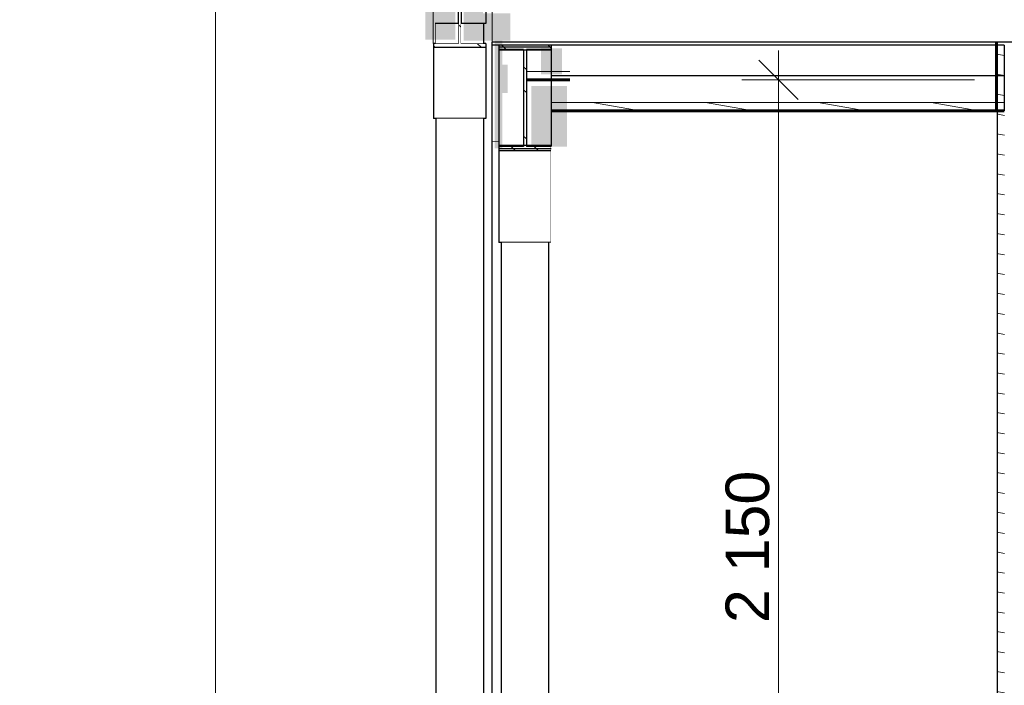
# Model space of a CAD drawing. Header units: millimetres. Extents: x -543656 to -529918, y -2500 to 6290.
# Tile 40 of 58: x -537204 to -534944, y 3360 to 4888. Entities that reach past the tile are written whole.
import ezdxf

# ---------------------------------------------------------------- set-up
doc = ezdxf.new("R2010")
doc.units = ezdxf.units.MM
doc.header["$MEASUREMENT"] = 0
doc.linetypes.add('Wipeout_Contour', pattern=[1000, 0, -1000])
for name, color, linetype in [('2 - KÓTA NS.2D', 7, 'Continuous'), ('2 - ČÁRA HLAVNÍ.2D', 7, 'Continuous'), ('4 - OBKLADY VNĚJŠÍ.3D', 7, 'Continuous'), ('4 - PRVKY ZÁMEČNICKÉ.3D', 7, 'Continuous'), ('4 - STŘEŠNÍ KRYTINA.3D', 7, 'Continuous'), ('Konstrukce – Dělicí čáry vrstev', 7, 'Continuous'), ('Nové_4 - ZDIVO - STĚNY NENOSNÉ.3D', 7, 'Continuous'), ('Nové_Výplně – Řezové', 7, 'Continuous'), ('Výplně - Povrchové', 7, 'Continuous'), ('Výplně – Řezové', 7, 'Continuous')]:
    doc.layers.add(name, color=color, linetype=linetype)
doc.styles.add('GENEROVANÝ_STYL_1', font='Arial.ttf')
doc.linetypes.add('ČÁRA PAROZÁBRANA', pattern='A,0,[1,B ŘEZ B-B´1.Shx,S=2.380952,R=0,X=0,Y=0.0075],-300,0', length=300)
doc.dimstyles.new('GENEROVANÝ_STYL__1', dxfattribs={"dimtxt": 100, "dimasz": 85.5, "dimexe": 0.18, "dimexo": 450, "dimgap": 0, "dimtad": 1, "dimdec": 0, "dimzin": 0, "dimdsep": 46, "dimtxsty": 'GENEROVANÝ_STYL_1', "dimblk": 'ARROWHEAD_6', "dimblk1": 'ARROWHEAD_6', "dimblk2": 'ARROWHEAD_6', "dimcen": 0.09, "dimclrd": 256, "dimclre": 256, "dimclrt": 256, "dimazin": 0, "dimtfac": 1, "dimtdec": 4, "dimtmove": 0, "dimatfit": 3, "dimfxl": 1, "dimtolj": 1, "dimtzin": 0, "dimarcsym": 0})
pattern_1 = [(170, (-1697940.485, 0), (7.8141678, 44.3163477), [])]
pattern_2 = [(135, (-1697940.48, 0), (79.549513, 79.549513), []), (135, (-1697967, -26.52), (79.549513, 79.549513), [])]

# ---------------------------------------------------------------- blocks, each defined once
blk = doc.blocks.new('Řez_19', base_point=(-1697940.5, 0))
at = {"color": 254, "linetype": 'Wipeout_Contour', "lineweight": 0, "ltscale": 5361503.890752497}
blk.add_wipeout([(-536134.2, 4661.3), (-536139.2, 4661.3), (-536139.2, 500), (-536119.2, 500), (-536119.2, 4894.8), (-536134.2, 4894.8), (-536134.2, 4879.8), (-536139.2, 4879.8), (-536139.2, 4833.9), (-536134.2, 4833.9)], dxfattribs=at).dxf.layer = 'Výplně - Povrchové'
blk = doc.blocks.new('Řez_21', base_point=(-1697940.5, 0))
at = {"color": 254, "linetype": 'Wipeout_Contour', "lineweight": 0, "ltscale": 3216721.652147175}
blk.add_wipeout([(-536119.2, 4609.7), (-536119.2, 500), (-536099.2, 500), (-536099.2, 4376.7), (-536104.2, 4376.7), (-536104.2, 4609.7)], dxfattribs=at).dxf.layer = 'Výplně - Povrchové'
at = {"layer": '4 - STŘEŠNÍ KRYTINA.3D', "color": 181, "linetype": 'Continuous', "lineweight": 30, "true_color": 0x9e3eff}
for p in [(-536104.2, 4609.7), (-536119.2, 500)]:
    blk.add_line(p, (-536119.2, 4609.7), dxfattribs=at)
blk = doc.blocks.new('Řez_22', base_point=(-1697940.5, 0))
at = {"layer": 'Výplně – Řezové', "linetype": 'Continuous', "lineweight": 0, "true_color": 0x000000}
h = blk.add_hatch(dxfattribs=at)
h.set_pattern_fill('KOV_HLINÍK', color=18, style=0, pattern_type=2)
h.set_pattern_definition([(135, (-1697940.48, 0), (88.388348, 88.388348), []), (135, (-1697958.16, -17.68), (88.388348, 88.388348), []), (135, (-1697975.84, -35.36), (88.388348, 88.388348), [])])
h.paths.add_polyline_path([(-534644.2, 5036.1), (-536119.2, 5036.1), (-536119.2, 5021), (-534644.2, 5021)])
h = blk.add_hatch(dxfattribs=at)
h.set_pattern_fill('DESKY_CETRIS__OSB____', color=18, style=0, pattern_type=2)
h.set_pattern_definition([(0, (-1697940.485, 0), (0, 15), [])])
h.paths.add_polyline_path([(-536119.2, 5002.7), (-534644.2, 5002.7), (-534644.2, 5021), (-536119.2, 5021)])
h = blk.add_hatch(dxfattribs=at)
h.set_pattern_fill('DŘEVO___BEDNĚNÍ', color=18, style=0, pattern_type=2)
h.set_pattern_definition(pattern_1)
h.paths.add_polyline_path([(-534644.2, 4942), (-536119.2, 4942), (-536119.2, 4917.7), (-534644.2, 4917.7)])
at = {"layer": '4 - STŘEŠNÍ KRYTINA.3D', "color": 181, "linetype": 'Continuous', "lineweight": 15, "true_color": 0x9e3eff}
for p, q in [((-536119.2, 5036.1), (-536119.2, 5021)), ((-534644.2, 5036.1), (-534644.2, 5021))]:
    blk.add_line(p, q, dxfattribs=at)
at = {"layer": '4 - STŘEŠNÍ KRYTINA.3D', "color": 181, "linetype": 'Continuous', "lineweight": 60, "true_color": 0x9e3eff}
for p, q in [((-535383.7, 5036.1), (-536119.2, 5036.1)), ((-534644.2, 5036.1), (-535378.7, 5036.1))]:
    blk.add_line(p, q, dxfattribs=at)
at = {"layer": '4 - STŘEŠNÍ KRYTINA.3D', "color": 7, "linetype": 'Continuous', "lineweight": 30, "flags": 128}
for points in [[(-536119.2, 5021), (-536119.2, 5002.7), (-536119.2, 4942)], [(-534644.2, 5021), (-534644.2, 5002.7), (-534644.2, 4942)]]:
    blk.add_lwpolyline(points, dxfattribs=at)
at = {"layer": '4 - STŘEŠNÍ KRYTINA.3D', "color": 7, "linetype": 'Continuous', "lineweight": 0, "flags": 128}
blk.add_lwpolyline([(-534644.2, 4942), (-534644.2, 4917.7), (-534644.2, 4836.7)], dxfattribs=at)
at = {"layer": 'Konstrukce – Dělicí čáry vrstev', "color": 181, "linetype": 'Continuous', "lineweight": 60, "true_color": 0x9e3eff}
for p, q in [((-534644.2, 5021), (-536119.2, 5021)), ((-535378.7, 5036.1), (-535383.7, 5036.1))]:
    blk.add_line(p, q, dxfattribs=at)
at = {"layer": 'Konstrukce – Dělicí čáry vrstev', "color": 7, "linetype": 'Continuous', "lineweight": 30}
for p, q in [((-534644.2, 5002.7), (-536119.2, 5002.7)), ((-534644.2, 4917.7), (-536119.2, 4917.7))]:
    blk.add_line(p, q, dxfattribs=at)
at = {"layer": 'Konstrukce – Dělicí čáry vrstev', "color": 181, "linetype": 'ČÁRA PAROZÁBRANA', "lineweight": 15, "true_color": 0x9e3eff}
blk.add_line((-534644.2, 4942), (-536119.2, 4942), dxfattribs=at)
at = {"color": 254, "linetype": 'Wipeout_Contour', "lineweight": 0, "ltscale": 3214495.222316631}
blk.add_wipeout([(-536119.2, 4836.7), (-536119.2, 4609.7), (-536104.2, 4609.7), (-536104.2, 4829.9), (-534961.2, 4829.9), (-534961.2, 4836.7)], dxfattribs=at).dxf.layer = 'Výplně - Povrchové'
at = {"layer": '4 - STŘEŠNÍ KRYTINA.3D', "color": 181, "linetype": 'Continuous', "lineweight": 30, "true_color": 0x9e3eff}
blk.add_line((-536119.2, 4609.7), (-536119.2, 4836.7), dxfattribs=at)
at = {"layer": '4 - STŘEŠNÍ KRYTINA.3D', "color": 7, "linetype": 'Continuous', "lineweight": 30}
blk.add_line((-534961.2, 4836.7), (-536119.2, 4836.7), dxfattribs=at)
at = {"layer": '4 - STŘEŠNÍ KRYTINA.3D', "color": 7, "linetype": 'Continuous', "lineweight": 0, "flags": 128}
blk.add_lwpolyline([(-536119.2, 4942), (-536119.2, 4917.7), (-536119.2, 4836.7)], dxfattribs=at)
at = {"layer": 'Konstrukce – Dělicí čáry vrstev', "color": 7, "linetype": 'Continuous', "lineweight": 30, "flags": 128}
blk.add_lwpolyline([(-534644.2, 4836.7), (-534663.2, 4836.7), (-534723.2, 4836.7), (-534883.2, 4836.7), (-534943.2, 4836.7), (-534961.2, 4836.7)], dxfattribs=at)
blk = doc.blocks.new('Řez_23', base_point=(-1697940.5, 0))
at = {"color": 254, "linetype": 'Wipeout_Contour', "lineweight": 0, "ltscale": 2144133.437962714}
blk.add_wipeout([(-536041.1, 4820), (-536041.1, 4596.8), (-535984.2, 4596.8), (-535984.2, 4820)], dxfattribs=at).dxf.layer = 'Výplně - Povrchové'
at = {"color": 254, "linetype": 'Wipeout_Contour', "lineweight": 0, "ltscale": 2144385.828221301}
blk.add_wipeout([(-536104.2, 4820), (-536104.2, 4596.8), (-536047.3, 4596.8), (-536047.3, 4820)], dxfattribs=at).dxf.layer = 'Výplně - Povrchové'
at = {"layer": '4 - PRVKY ZÁMEČNICKÉ.3D', "color": 181, "linetype": 'Continuous', "lineweight": 30, "true_color": 0x9e3eff}
for p, q in [((-536104.2, 4829.9), (-536104.2, 4820)), ((-536047.3, 4820), (-536104.2, 4820)), ((-535984.2, 4820), (-536041.1, 4820))]:
    blk.add_line(p, q, dxfattribs=at)
at = {"layer": '4 - PRVKY ZÁMEČNICKÉ.3D', "color": 181, "linetype": 'Continuous', "lineweight": 30, "true_color": 0x9e3eff, "flags": 128}
blk.add_lwpolyline([(-535984.2, 4829.9), (-536044.2, 4829.9), (-536104.2, 4829.9)], dxfattribs=at)
at = {"color": 254, "linetype": 'Wipeout_Contour', "lineweight": 0, "ltscale": 2144251.858607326}
blk.add_wipeout([(-536104.2, 4586.9), (-536104.2, 4376.7), (-535984.2, 4376.7), (-535984.2, 4586.9)], dxfattribs=at).dxf.layer = 'Výplně - Povrchové'
at = {"layer": 'Výplně – Řezové', "linetype": 'Continuous', "lineweight": 0, "true_color": 0x000000}
h = blk.add_hatch(dxfattribs=at)
h.set_pattern_fill('KOV_OCEL', color=18, style=0, pattern_type=2)
h.set_pattern_definition(pattern_2)
h.paths.add_polyline_path([(-535984.2, 4820), (-535984.2, 4829.9), (-536104.2, 4829.9), (-536104.2, 4820), (-536047.3, 4820), (-536047.3, 4596.8), (-536104.2, 4596.8), (-536104.2, 4586.9), (-535984.2, 4586.9), (-535984.2, 4596.8), (-536041.1, 4596.8), (-536041.1, 4820)])
at = {"layer": '4 - PRVKY ZÁMEČNICKÉ.3D', "color": 181, "linetype": 'Continuous', "lineweight": 30, "true_color": 0x9e3eff}
for p, q in [((-536104.2, 4820), (-536104.2, 4596.8)), ((-536047.3, 4820), (-536047.3, 4596.8)), ((-536041.1, 4820), (-536041.1, 4596.8)), ((-536104.2, 4596.8), (-536104.2, 4586.9)), ((-536047.3, 4596.8), (-536104.2, 4596.8)), ((-535984.2, 4596.8), (-536041.1, 4596.8)), ((-535984.2, 4596.8), (-535984.2, 4586.9)), ((-536104.2, 4586.9), (-536104.2, 4376.7)), ((-535984.2, 4586.9), (-536104.2, 4586.9)), ((-535984.2, 4586.9), (-535984.2, 4376.7)), ((-536099.2, 4376.7), (-536104.2, 4376.7)), ((-535989.2, 4376.7), (-536099.2, 4376.7)), ((-535984.2, 4376.7), (-535989.2, 4376.7))]:
    blk.add_line(p, q, dxfattribs=at)
blk = doc.blocks.new('Řez_24', base_point=(-1697940.5, 0))
at = {"color": 254, "linetype": 'Wipeout_Contour', "lineweight": 0, "ltscale": 2144213.075945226}
blk.add_wipeout([(-536099.2, 4376.7), (-536099.2, 500), (-535989.2, 500), (-535989.2, 4376.7)], dxfattribs=at).dxf.layer = 'Výplně - Povrchové'
at = {"layer": '4 - PRVKY ZÁMEČNICKÉ.3D', "color": 181, "linetype": 'Continuous', "lineweight": 30, "true_color": 0x9e3eff}
for p, q in [((-536099.2, 4376.7), (-536099.2, 500)), ((-535989.2, 4376.7), (-535989.2, 500))]:
    blk.add_line(p, q, dxfattribs=at)
blk = doc.blocks.new('Řez_31', base_point=(-1697940.5, 0))
at = {"layer": 'Nové_Výplně – Řezové', "linetype": 'Continuous', "lineweight": 0, "true_color": 0x000000}
h = blk.add_hatch(dxfattribs=at)
h.set_pattern_fill('DŘEVO___BEDNĚNÍ', color=18, style=0, pattern_type=2)
h.set_pattern_definition(pattern_1)
h.paths.add_polyline_path([(-534943.2, 2600), (-534943.2, 4836.7), (-534961.2, 4836.7), (-534961.2, 2600)])
at = {"layer": 'Nové_4 - ZDIVO - STĚNY NENOSNÉ.3D', "color": 7, "linetype": 'Continuous', "lineweight": 60}
blk.add_line((-534961.2, 4836.7), (-534961.2, 2600), dxfattribs=at)
blk = doc.blocks.new('Řez_53', base_point=(-1697940.5, 0))
at = {"layer": '4 - OBKLADY VNĚJŠÍ.3D', "color": 7, "linetype": 'Continuous', "lineweight": 30}
blk.add_line((-536254.2, 5065.8), (-537459.2, 5065.8), dxfattribs=at)
at = {"layer": 'Konstrukce – Dělicí čáry vrstev', "color": 7, "linetype": 'Continuous', "lineweight": 30}
for p, q in [((-537459.2, 5065.8), (-537459.2, 5055.9)), ((-536254.2, 5065.8), (-536254.2, 5055.9)), ((-536254.2, 4995.3), (-537459.2, 4995.3))]:
    blk.add_line(p, q, dxfattribs=at)
at = {"layer": 'Konstrukce – Dělicí čáry vrstev', "color": 7, "linetype": 'Continuous', "lineweight": 0}
blk.add_line((-536254.2, 4934.8), (-537459.2, 4934.8), dxfattribs=at)
at = {"color": 254, "linetype": 'Wipeout_Contour', "lineweight": 0, "ltscale": 2147513.906360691}
blk.add_wipeout([(-537459.2, 4915.7), (-537459.2, 4749.8), (-536254.2, 4749.8), (-536254.2, 4915.7)], dxfattribs=at).dxf.layer = 'Výplně - Povrchové'
at = {"layer": 'Výplně – Řezové', "linetype": 'Continuous', "lineweight": 0, "true_color": 0x000000}
h = blk.add_hatch(dxfattribs=at)
h.set_pattern_fill('DŘEVO___BEDNĚNÍ', color=18, style=0, pattern_type=2)
h.set_pattern_definition(pattern_1)
h.paths.add_polyline_path([(-537459.2, 4915.7), (-536254.2, 4915.7), (-536254.2, 4934.8), (-537459.2, 4934.8)])
at = {"layer": '4 - OBKLADY VNĚJŠÍ.3D', "color": 7, "linetype": 'Continuous', "lineweight": 30}
for p, q in [((-537459.2, 4915.7), (-537459.2, 4833.9)), ((-536254.2, 4833.9), (-536254.2, 4915.7))]:
    blk.add_line(p, q, dxfattribs=at)
at = {"layer": '4 - OBKLADY VNĚJŠÍ.3D', "color": 7, "linetype": 'Continuous', "lineweight": 60}
blk.add_line((-536254.2, 4915.7), (-537459.2, 4915.7), dxfattribs=at)
at = {"layer": '4 - OBKLADY VNĚJŠÍ.3D', "color": 7, "linetype": 'Continuous', "lineweight": 30, "flags": 128}
for points in [[(-537459.2, 5055.9), (-537459.2, 4995.3), (-537459.2, 4934.8), (-537459.2, 4915.7)], [(-536254.2, 5055.9), (-536254.2, 4995.3), (-536254.2, 4934.8), (-536254.2, 4915.7)]]:
    blk.add_lwpolyline(points, dxfattribs=at)
blk = doc.blocks.new('Řez_54', base_point=(-1697940.5, 0))
at = {"color": 254, "linetype": 'Wipeout_Contour', "lineweight": 0, "ltscale": 2145094.882298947}
blk.add_wipeout([(-536254.2, 4881.5), (-536254.2, 4833.9), (-536249.2, 4833.9), (-536249.2, 4881.5)], dxfattribs=at).dxf.layer = 'Výplně - Povrchové'
at = {"color": 254, "linetype": 'Wipeout_Contour', "lineweight": 0, "ltscale": 4294977.199328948}
blk.add_wipeout([(-537464.2, 500), (-536249.2, 500), (-536249.2, 4661.3), (-536254.2, 4661.3), (-536254.2, 4749.8), (-537459.2, 4749.8), (-537459.2, 4661.3), (-537464.2, 4661.3)], dxfattribs=at).dxf.layer = 'Výplně - Povrchové'
at = {"layer": '4 - OBKLADY VNĚJŠÍ.3D', "color": 7, "linetype": 'Continuous', "lineweight": 30}
blk.add_line((-536249.2, 4833.9), (-536249.2, 4881.5), dxfattribs=at)
blk = doc.blocks.new('Řez_55', base_point=(-1697940.5, 0))
at = {"layer": '4 - OBKLADY VNĚJŠÍ.3D', "color": 7, "linetype": 'Continuous', "lineweight": 30}
blk.add_line((-534944.2, 4829.9), (-535984.2, 4829.9), dxfattribs=at)
at = {"layer": '4 - OBKLADY VNĚJŠÍ.3D', "color": 7, "linetype": 'Continuous', "lineweight": 30, "flags": 128}
blk.add_lwpolyline([(-534944.2, 4829.9), (-534944.2, 4759), (-534944.2, 4698.3), (-534944.2, 4679)], dxfattribs=at)
at = {"layer": 'Konstrukce – Dělicí čáry vrstev', "color": 7, "linetype": 'Continuous', "lineweight": 30}
for p, q in [((-535984.2, 4829.9), (-535984.2, 4820)), ((-534944.2, 4759), (-535984.2, 4759))]:
    blk.add_line(p, q, dxfattribs=at)
at = {"layer": 'Konstrukce – Dělicí čáry vrstev', "color": 7, "linetype": 'Continuous', "lineweight": 0}
blk.add_line((-534944.2, 4698.3), (-535984.2, 4698.3), dxfattribs=at)
at = {"color": 254, "linetype": 'Wipeout_Contour', "lineweight": 0, "ltscale": 2141968.984635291}
blk.add_wipeout([(-535984.2, 4464.8), (-534961.2, 4464.4), (-534961.2, 4679), (-535984.2, 4679)], dxfattribs=at).dxf.layer = 'Výplně - Povrchové'
at = {"layer": 'Výplně – Řezové', "linetype": 'Continuous', "lineweight": 0, "true_color": 0x000000}
h = blk.add_hatch(dxfattribs=at)
h.set_pattern_fill('DŘEVO___BEDNĚNÍ', color=18, style=0, pattern_type=2)
h.set_pattern_definition(pattern_1)
h.paths.add_polyline_path([(-534961.2, 4698.3), (-535984.2, 4698.3), (-535984.2, 4679), (-534961.2, 4679)])
at = {"layer": '4 - OBKLADY VNĚJŠÍ.3D', "color": 7, "linetype": 'Continuous', "lineweight": 30}
blk.add_line((-535984.2, 4679), (-535984.2, 4596.8), dxfattribs=at)
at = {"layer": '4 - OBKLADY VNĚJŠÍ.3D', "color": 7, "linetype": 'Continuous', "lineweight": 60}
blk.add_line((-534944.2, 4679), (-535984.2, 4679), dxfattribs=at)
at = {"layer": '4 - OBKLADY VNĚJŠÍ.3D', "color": 7, "linetype": 'Continuous', "lineweight": 30, "flags": 128}
blk.add_lwpolyline([(-535984.2, 4820), (-535984.2, 4759), (-535984.2, 4698.3), (-535984.2, 4679)], dxfattribs=at)
blk = doc.blocks.new('Řez_56', base_point=(-1697940.5, 0))
at = {"color": 254, "linetype": 'Wipeout_Contour', "lineweight": 0, "ltscale": 2143992.801724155}
blk.add_wipeout([(-535989.2, 4376.7), (-535989.2, 500), (-535989.1, 500), (-535989.1, 4376.7)], dxfattribs=at).dxf.layer = 'Výplně - Povrchové'
at = {"color": 254, "linetype": 'Wipeout_Contour', "lineweight": 0, "ltscale": 3213941.5881441}
blk.add_wipeout([(-535989.1, 500), (-534961.2, 500), (-534961.2, 4464.4), (-535984.2, 4464.8), (-535984.2, 4376.7), (-535989.1, 4376.7)], dxfattribs=at).dxf.layer = 'Výplně - Povrchové'
at = {"layer": '4 - OBKLADY VNĚJŠÍ.3D', "color": 7, "linetype": 'Continuous', "lineweight": 30}
blk.add_line((-535989.1, 500), (-535989.1, 4376.7), dxfattribs=at)
blk = doc.blocks.new('Řez_96', base_point=(-1697940.5, 0))
at = {"color": 254, "linetype": 'Wipeout_Contour', "lineweight": 0, "ltscale": 2144742.761983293}
blk.add_wipeout([(-536191.1, 5055.9), (-536191.1, 4879.8), (-536134.2, 4879.8), (-536134.2, 5055.9)], dxfattribs=at).dxf.layer = 'Výplně - Povrchové'
at = {"color": 254, "linetype": 'Wipeout_Contour', "lineweight": 0, "ltscale": 2144860.79618413}
blk.add_wipeout([(-536134.2, 4824), (-536254.2, 4824), (-536254.2, 4661.3), (-536134.2, 4661.3)], dxfattribs=at).dxf.layer = 'Výplně - Povrchové'
at = {"layer": '4 - PRVKY ZÁMEČNICKÉ.3D', "color": 181, "linetype": 'Continuous', "lineweight": 30, "true_color": 0x9e3eff}
for p, q in [((-536134.2, 5065.8), (-536134.2, 5055.9)), ((-536134.2, 5055.9), (-536134.2, 4879.8)), ((-536134.2, 4879.8), (-536139.2, 4879.8)), ((-536254.2, 4833.9), (-536254.2, 4824)), ((-536197.3, 4833.9), (-536254.2, 4833.9)), ((-536254.2, 4824), (-536254.2, 4661.3)), ((-536134.2, 4824), (-536254.2, 4824)), ((-536134.2, 4833.9), (-536191.1, 4833.9)), ((-536134.2, 4833.9), (-536134.2, 4824)), ((-536134.2, 4824), (-536134.2, 4661.3)), ((-536249.2, 4661.3), (-536254.2, 4661.3)), ((-536139.2, 4661.3), (-536249.2, 4661.3)), ((-536134.2, 4661.3), (-536139.2, 4661.3))]:
    blk.add_line(p, q, dxfattribs=at)
at = {"color": 254, "linetype": 'Wipeout_Contour', "lineweight": 0, "ltscale": 3217537.190690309}
blk.add_wipeout([(-536254.2, 5055.9), (-536254.2, 4881.5), (-536249.2, 4881.5), (-536249.2, 4879.8), (-536197.3, 4879.8), (-536197.3, 5055.9)], dxfattribs=at).dxf.layer = 'Výplně - Povrchové'
at = {"layer": 'Výplně – Řezové', "linetype": 'Continuous', "lineweight": 0, "true_color": 0x000000}
h = blk.add_hatch(dxfattribs=at)
h.set_pattern_fill('KOV_OCEL', color=18, style=0, pattern_type=2)
h.set_pattern_definition(pattern_2)
h.paths.add_polyline_path([(-536134.2, 5055.9), (-536134.2, 5065.8), (-536254.2, 5065.8), (-536254.2, 5055.9), (-536197.3, 5055.9), (-536197.3, 4833.9), (-536254.2, 4833.9), (-536254.2, 4824), (-536134.2, 4824), (-536134.2, 4833.9), (-536191.1, 4833.9), (-536191.1, 5055.9)])
at = {"layer": '4 - PRVKY ZÁMEČNICKÉ.3D', "color": 181, "linetype": 'Continuous', "lineweight": 30, "true_color": 0x9e3eff}
for p, q in [((-536197.3, 5055.9), (-536254.2, 5055.9)), ((-536197.3, 5055.9), (-536197.3, 4833.9)), ((-536191.1, 5055.9), (-536191.1, 4833.9)), ((-536134.2, 5055.9), (-536191.1, 5055.9)), ((-536197.3, 4879.8), (-536249.2, 4879.8)), ((-536139.2, 4879.8), (-536191.1, 4879.8))]:
    blk.add_line(p, q, dxfattribs=at)
at = {"layer": '4 - PRVKY ZÁMEČNICKÉ.3D', "color": 181, "linetype": 'Continuous', "lineweight": 30, "true_color": 0x9e3eff, "flags": 128}
blk.add_lwpolyline([(-536134.2, 5065.8), (-536194.2, 5065.8), (-536254.2, 5065.8)], dxfattribs=at)
blk = doc.blocks.new('Řez_97', base_point=(-1697940.5, 0))
at = {"color": 254, "linetype": 'Wipeout_Contour', "lineweight": 0, "ltscale": 2144981.884253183}
blk.add_wipeout([(-536249.2, 4879.8), (-536249.2, 4879.6), (-536197.3, 4879.6), (-536197.3, 4879.8)], dxfattribs=at).dxf.layer = 'Výplně - Povrchové'
at = {"color": 254, "linetype": 'Wipeout_Contour', "lineweight": 0, "ltscale": 2144817.863306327}
blk.add_wipeout([(-536249.2, 500), (-536139.2, 500), (-536139.2, 4661.3), (-536249.2, 4661.3)], dxfattribs=at).dxf.layer = 'Výplně - Povrchové'
at = {"layer": '4 - PRVKY ZÁMEČNICKÉ.3D', "color": 181, "linetype": 'Continuous', "lineweight": 30, "true_color": 0x9e3eff}
for p, q in [((-536249.2, 4661.3), (-536249.2, 500)), ((-536139.2, 4661.3), (-536139.2, 500))]:
    blk.add_line(p, q, dxfattribs=at)
at = {"color": 254, "linetype": 'Wipeout_Contour', "lineweight": 0, "ltscale": 2144749.493872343}
blk.add_wipeout([(-536139.2, 4879.8), (-536191.1, 4879.8), (-536191.1, 4879.6), (-536139.2, 4879.6)], dxfattribs=at).dxf.layer = 'Výplně - Povrchové'
at = {"color": 254, "linetype": 'Wipeout_Contour', "lineweight": 0, "ltscale": 2144748.661751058}
blk.add_wipeout([(-536191.1, 4833.9), (-536139.2, 4833.9), (-536139.2, 4879.6), (-536191.1, 4879.6)], dxfattribs=at).dxf.layer = 'Výplně - Povrchové'
at = {"layer": '4 - PRVKY ZÁMEČNICKÉ.3D', "color": 181, "linetype": 'Continuous', "lineweight": 30, "true_color": 0x9e3eff}
for p, q in [((-536139.2, 4879.8), (-536139.2, 4879.6)), ((-536139.2, 4879.6), (-536139.2, 4833.9))]:
    blk.add_line(p, q, dxfattribs=at)
at = {"color": 254, "linetype": 'Wipeout_Contour', "lineweight": 0, "ltscale": 2144981.052220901}
blk.add_wipeout([(-536249.2, 4879.6), (-536249.2, 4833.9), (-536197.3, 4833.9), (-536197.3, 4879.6)], dxfattribs=at).dxf.layer = 'Výplně - Povrchové'
at = {"layer": '4 - PRVKY ZÁMEČNICKÉ.3D', "color": 181, "linetype": 'Continuous', "lineweight": 30, "true_color": 0x9e3eff}
for p, q in [((-536197.3, 4879.6), (-536249.2, 4879.6)), ((-536139.2, 4879.6), (-536191.1, 4879.6))]:
    blk.add_line(p, q, dxfattribs=at)
blk = doc.blocks.new('*D199', base_point=(-1697940.5, 0))
at = {"layer": '2 - KÓTA NS.2D', "color": 96, "linetype": 'Continuous', "lineweight": 0, "true_color": 0x007d00}
for p, q in [((-536754.5, 4986.2), (-536754.5, 5053.7)), ((-536670.1, 4986.2), (-537204.5, 4986.2)), ((-536754.5, 500), (-536754.5, 4986.2)), ((-536670.1, 500), (-537204.5, 500))]:
    blk.add_line(p, q, dxfattribs=at)
at = {"layer": '2 - KÓTA NS.2D', "color": 96, "linetype": 'Continuous', "lineweight": 15, "true_color": 0x007d00}
for p, q in [((-536709.5, 4941.2), (-536799.5, 5031.2)), ((-536799.5, 545), (-536709.5, 455))]:
    blk.add_line(p, q, dxfattribs=at)
at = {"layer": '2 - KÓTA NS.2D', "color": 96, "lineweight": 0, "true_color": 0x007d00, "char_height": 100, "attachment_point": 7, "rotation": 90, "style": 'GENEROVANÝ_STYL_1'}
for s, insert in [('\\A1;{\\pql;\\fArial|b0|i0|c0|p0;\\W1.000000;4\xa0486}', (-536774.5, 2685.9)), ('\\A1;{\\pql;\\fArial|b0|i0|c0|p0;\\W1.000000;200}', (-536774.5, 545))]:
    blk.add_mtext(s, dxfattribs=dict(at, insert=insert))
blk = doc.blocks.new('ARROWHEAD_6')
at = {"color": 0, "linetype": 'Continuous', "lineweight": 0}
for p, q in [((-0.5, -0.5), (0.5, 0.5)), ((0, 0), (-1, 0))]:
    blk.add_line(p, q, dxfattribs=at)
blk = doc.blocks.new('*D208', base_point=(-1697940.5, 0))
at = {"layer": '2 - KÓTA NS.2D', "color": 96, "linetype": 'Continuous', "lineweight": 0, "true_color": 0x007d00}
for p, q in [((-535462.3, 4749.9), (-535462.3, 4817.4)), ((-535012.3, 4749.9), (-535546.6, 4749.9)), ((-535462.3, 2600), (-535462.3, 4749.9)), ((-535012.3, 2600), (-535546.6, 2600))]:
    blk.add_line(p, q, dxfattribs=at)
at = {"layer": '2 - KÓTA NS.2D', "color": 96, "linetype": 'Continuous', "lineweight": 15, "true_color": 0x007d00}
for p, q in [((-535417.3, 4704.9), (-535507.3, 4794.9)), ((-535507.3, 2645), (-535417.3, 2555))]:
    blk.add_line(p, q, dxfattribs=at)
at = {"layer": '2 - KÓTA NS.2D', "color": 96, "lineweight": 0, "true_color": 0x007d00, "insert": (-535482.3, 3503.4), "char_height": 100, "attachment_point": 7, "rotation": 90, "style": 'GENEROVANÝ_STYL_1'}
blk.add_mtext('\\A1;{\\pql;\\fArial|b0|i0|c0|p0;\\W1.000000;2\xa0150}', dxfattribs=at)

msp = doc.modelspace()

# ---------------------------------------------------------------- block references
at = {"layer": '4 - STŘEŠNÍ KRYTINA.3D', "lineweight": 0}
msp.add_blockref('Řez_19', (-1697940.5, 0), dxfattribs=at)

# ---------------------------------------------------------------- next in the draw order: block references
at = {"layer": '4 - OBKLADY VNĚJŠÍ.3D', "lineweight": 0}
msp.add_blockref('Řez_53', (-1697940.5, 0), dxfattribs=at)
at = {"layer": '4 - STŘEŠNÍ KRYTINA.3D', "lineweight": 0}
msp.add_blockref('Řez_21', (-1697940.5, 0), dxfattribs=at)

# ---------------------------------------------------------------- next in the draw order: block references
at = {"layer": '4 - OBKLADY VNĚJŠÍ.3D', "lineweight": 0}
msp.add_blockref('Řez_54', (-1697940.5, 0), dxfattribs=at)
at = {"layer": '4 - STŘEŠNÍ KRYTINA.3D', "lineweight": 0}
msp.add_blockref('Řez_22', (-1697940.5, 0), dxfattribs=at)

# ---------------------------------------------------------------- next in the draw order: linework, layer by layer
at = {"layer": '2 - ČÁRA HLAVNÍ.2D', "color": 7, "linetype": 'Continuous', "lineweight": 30}
msp.add_line((-536119.3, 4535.7), (-536119.2, 4829.9), dxfattribs=at)

# ---------------------------------------------------------------- next in the draw order: block references
at = {"layer": '4 - PRVKY ZÁMEČNICKÉ.3D', "lineweight": 0}
for name in ['Řez_96', 'Řez_23']:
    msp.add_blockref(name, (-1697940.5, 0), dxfattribs=at)
at = {"layer": 'Nové_4 - ZDIVO - STĚNY NENOSNÉ.3D', "lineweight": 0}
msp.add_blockref('Řez_31', (-1697940.5, 0), dxfattribs=at)

# ---------------------------------------------------------------- next in the draw order: dimensions: what is measured, and where the dimension line sits
at = {"layer": '2 - KÓTA NS.2D', "color": 96, "linetype": 'Continuous', "lineweight": 0, "true_color": 0x007d00}
dim = msp.add_linear_dim(base=(-536754.5, 4986.2), p1=(-539944.2, 500), p2=(-536754.5, 4986.2), angle=90, dimstyle='GENEROVANÝ_STYL__1', dxfattribs=at)
dim.commit()
dim.dimension.update_dxf_attribs({"geometry": '*D199', "text_midpoint": (-536824.5, 2862.5), "dimtype": 160, "text_rotation": 90})

# ---------------------------------------------------------------- next in the draw order: block references
at = {"layer": '4 - OBKLADY VNĚJŠÍ.3D', "lineweight": 0}
msp.add_blockref('Řez_55', (-1697940.5, 0), dxfattribs=at)
at = {"layer": '4 - PRVKY ZÁMEČNICKÉ.3D', "lineweight": 0}
for name in ['Řez_97', 'Řez_24']:
    msp.add_blockref(name, (-1697940.5, 0), dxfattribs=at)

# ---------------------------------------------------------------- next in the draw order: hatches: boundary and pattern name
at = {"layer": '2 - ČÁRA HLAVNÍ.2D', "linetype": 'Continuous', "lineweight": 0, "true_color": 0xffffff}
for points in [[(-536185.1, 4840.4), (-536185.1, 5029.5), (-536140.3, 5029.5), (-536140.3, 4903), (-536077.8, 4903), (-536077.8, 4840.4), (-536096.5, 4840.4), (-536096.5, 4784.7), (-536083.7, 4784.7), (-536083.7, 4719.9), (-536096.5, 4719.9), (-536096.5, 4593), (-536113.9, 4593), (-536113.9, 4840.4), (-536140.3, 4840.4)], [(-536272.8, 4975.6), (-536204.3, 4975.6), (-536204.3, 4842.3), (-536272.8, 4842.3)], [(-535959, 4822.6), (-536007.7, 4822.6), (-536007.7, 4762.4), (-535959, 4762.4)], [(-535947.6, 4735.8), (-536029.8, 4735.8), (-536029.8, 4596.8), (-535947.6, 4596.8)]]:
    msp.add_hatch(color=7, dxfattribs=at).paths.add_polyline_path(points)

# ---------------------------------------------------------------- next in the draw order: linework, layer by layer
at = {"layer": '2 - ČÁRA HLAVNÍ.2D', "color": 7, "linetype": 'Continuous', "lineweight": 30}
msp.add_line((-535949.9, 4829.9), (-536119.2, 4829.9), dxfattribs=at)
at = {"layer": '2 - ČÁRA HLAVNÍ.2D', "color": 181, "linetype": 'Continuous', "lineweight": 30, "true_color": 0x9e3eff}
for p, q in [((-536104.2, 4826.2), (-535984.2, 4826.2)), ((-536104.2, 4818.9), (-535984.2, 4818.9)), ((-536104.2, 4600.5), (-535984.2, 4600.5)), ((-536104.2, 4592.9), (-535984.2, 4592.9))]:
    msp.add_line(p, q, dxfattribs=at)
at = {"layer": '2 - ČÁRA HLAVNÍ.2D', "color": 7, "linetype": 'Continuous', "lineweight": 0}
msp.add_line((-535941.5, 4769.1), (-536041.1, 4769.1), dxfattribs=at)
at = {"layer": '2 - ČÁRA HLAVNÍ.2D', "color": 7, "linetype": 'Continuous', "lineweight": 60}
msp.add_line((-535941.5, 4749.9), (-536041.1, 4749.9), dxfattribs=at)

# ---------------------------------------------------------------- next in the draw order: block references
at = {"layer": '4 - OBKLADY VNĚJŠÍ.3D', "lineweight": 0}
msp.add_blockref('Řez_56', (-1697940.5, 0), dxfattribs=at)

# ---------------------------------------------------------------- next in the draw order: dimensions: what is measured, and where the dimension line sits
at = {"layer": '2 - KÓTA NS.2D', "color": 96, "linetype": 'Continuous', "lineweight": 0, "true_color": 0x007d00}
dim = msp.add_linear_dim(base=(-535462.3, 4749.9), p1=(-534961.2, 2600), p2=(-534961.2, 4749.9), angle=90, dimstyle='GENEROVANÝ_STYL__1', dxfattribs=at)
dim.commit()
dim.dimension.update_dxf_attribs({"geometry": '*D208', "text_midpoint": (-535532.3, 3680), "dimtype": 160, "text_rotation": 90})

doc.saveas('drawing.dxf')
